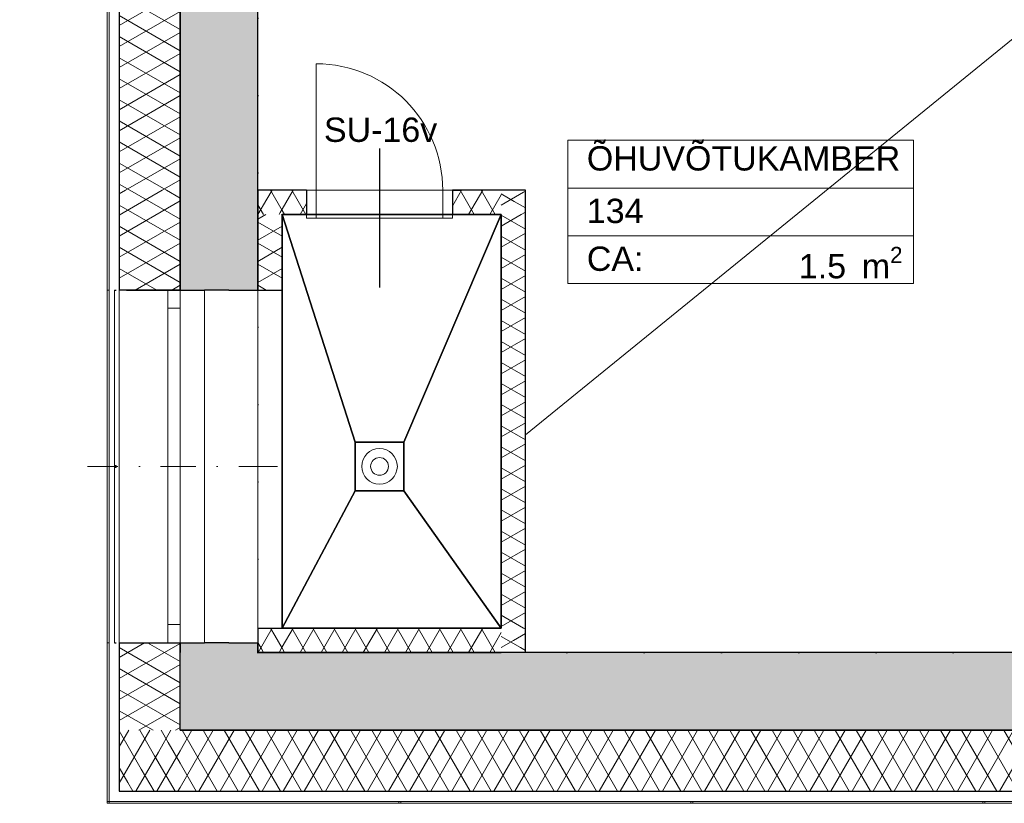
# Model space of a CAD drawing. Header units: millimetres. Extents: x -63554 to 200, y -19084 to 40052.
# Tile 2 of 120: x -57369 to -53322, y -490 to 2731. Entities that reach past the tile are written whole.
import ezdxf
from ezdxf.enums import TextEntityAlignment as Align

# ---------------------------------------------------------------- set-up
doc = ezdxf.new("R2010")
doc.units = ezdxf.units.MM
doc.header["$MEASUREMENT"] = 0
doc.set_wipeout_variables(frame=1)
for name, pattern in [('Dot & Dashed', [335.138881, 158.75, -88.194444, 0, -88.194437]), ('Dotted', [317.499995, 0, -317.499995]), ('Wipeout_Contour', [1000, 0, -1000])]:
    doc.linetypes.add(name, pattern=pattern)
for name, color, linetype in [('1241_Välisseinad', 7, 'Continuous'), ('Archicad Windows', 7, 'Continuous'), ('New_014_Ruumi netopind', 7, 'Continuous'), ('New_1235_Vahelaed', 7, 'Continuous'), ('New_1241_Välisseinad', 7, 'Continuous'), ('New_1311_Vaheseinad', 7, 'Continuous'), ('New_1321_Põranda kattetarindid', 7, 'Continuous'), ('New_Archicad Door Markers', 7, 'Continuous'), ('New_Archicad Doors', 7, 'Continuous'), ('New_Archicad Window Markers', 7, 'Continuous'), ('New_Archicad Windows', 7, 'Continuous')]:
    doc.layers.add(name, color=color, linetype=linetype)
for name, color, linetype, lineweight in [('1241_Välisseinad_Pen_No__1', 7, 'Continuous', 13), ('1241_Välisseinad_Pen_No__101', 252, 'Continuous', 13), ('1241_Välisseinad_Pen_No__41', 7, 'Continuous', 25), ('_trapid_Pen_No__141', 7, 'Continuous', 20), ('Archicad Windows_Pen_No__101', 252, 'Continuous', 13), ('New_1235_Vahelaed_Pen_No__41', 7, 'Continuous', 25), ('New_1241_Välisseinad_Pen_No__1', 7, 'Continuous', 13), ('New_1241_Välisseinad_Pen_No__101', 252, 'Continuous', 13), ('New_1241_Välisseinad_Pen_No__41', 7, 'Continuous', 25), ('New_1311_Vaheseinad_Pen_No__101', 252, 'Continuous', 13), ('New_1311_Vaheseinad_Pen_No__41', 7, 'Continuous', 25), ('New_1321_Põranda kattetarindid_Pen_No__41', 7, 'Continuous', 25), ('New_Archicad Door Markers_Pen_No__7', 7, 'Continuous', 35), ('New_Archicad Doors_Pen_No__101', 252, 'Continuous', 13), ('New_Archicad Window Markers_Pen_No__7', 7, 'Continuous', 35), ('New_Archicad Windows_Pen_No__101', 252, 'Continuous', 13), ('New_Archicad Zone Stamps_Pen_No__1', 7, 'Continuous', 13), ('New_Archicad Zone Stamps_Pen_No__7', 7, 'Continuous', 35)]:
    doc.layers.add(name, color=color, linetype=linetype, lineweight=lineweight)
doc.layers.add('New_Archicad Door Markers_Pen_No__5', color=7, linetype='Continuous', lineweight=25, true_color=0x40a5ff)
doc.styles.add('GENERATED_STYLE_1', font='arial.ttf')
doc.styles.add('GENERATED_STYLE_2', font='arial.ttf')
pattern_1 = [(150, (0, 0), (37.5, 64.95191), []), (210, (0, 0), (-37.5, 64.95191), [])]
pattern_2 = [(240, (0, 0), (-64.95191, 37.5), []), (300, (0, 0), (64.95191, 37.5), [])]
pattern_3 = [(60, (0, 0), (-64.95191, 37.5), []), (120, (0, 0), (64.95191, 37.5), [])]

# ---------------------------------------------------------------- blocks, each defined once
blk = doc.blocks.new('ÕHUVÕTUKAMBER_134_33_1', base_point=(-54405.5, 1940.8))
at = {"layer": 'New_Archicad Zone Stamps_Pen_No__1', "color": 7, "linetype": 'Continuous', "lineweight": 13}
for p, q in [((-53694.4, 2235.5), (-55116.5, 2235.5)), ((-55116.5, 2235.5), (-55116.5, 1646.2)), ((-55116.5, 2235.5), (-53694.4, 2235.5)), ((-55116.5, 2039), (-55116.5, 2235.5)), ((-53694.4, 1646.2), (-53694.4, 2235.5)), ((-53694.4, 2235.5), (-53694.4, 2039)), ((-53694.4, 2039), (-55116.5, 2039)), ((-55116.5, 2039), (-53694.4, 2039)), ((-55116.5, 1842.6), (-55116.5, 2039)), ((-53694.4, 2039), (-53694.4, 1842.6)), ((-53694.4, 1842.6), (-55116.5, 1842.6)), ((-55116.5, 1842.6), (-53694.4, 1842.6)), ((-55116.5, 1646.2), (-55116.5, 1842.6)), ((-53694.4, 1842.6), (-53694.4, 1646.2)), ((-55116.5, 1646.2), (-53694.4, 1646.2)), ((-53694.4, 1646.2), (-55116.5, 1646.2))]:
    blk.add_line(p, q, dxfattribs=at)
at = {"layer": 'New_Archicad Zone Stamps_Pen_No__7', "color": 7, "lineweight": 35, "insert": (-54166.3, 1797.4), "char_height": 100, "attachment_point": 1, "style": 'GENERATED_STYLE_2'}
blk.add_mtext('\\A1;{\\pql;\\pt0,350;\\fArial|b0|i0|c0|p0;\\W1.000000;1.5\\fArial|b0|i0|c0|p0;\\W1.000000;\\A1{\\H.66x;\\S^  ;}\\fArial|b0|i0|c0|p0;\\W1.000000; m\\fArial|b0|i0|c0|p0;\\W1.000000;\\A1{\\H.66x;\\S2^  ;}}', dxfattribs=at)
at = {"layer": 'New_Archicad Zone Stamps_Pen_No__7', "color": 7, "lineweight": 35, "style": 'GENERATED_STYLE_2'}
for tag, p in [('ROOM_NAME', (-55037.9, 2211.3)), ('DUMMY_861', (-53773, 2215.8)), ('ROOM_NUMBER', (-55037.9, 1995.3)), ('DUMMY_862', (-53773, 2019.4)), ('ceilingCode', (-55037.9, 1798.8))]:
    blk.add_attdef(tag, text='', height=100, dxfattribs=at).set_placement(p, align=Align.TOP_LEFT)
blk = doc.blocks.new('Slab_164_1', base_point=(-56390, 130))
at = {"layer": 'New_1321_Põranda kattetarindid_Pen_No__41', "color": 7, "linetype": 'Dotted', "lineweight": 25, "flags": 128}
for points in [[(-56390, 130), (-48400, 130), (-48400, 5830), (-49300, 5830), (-56390, 5830)], [(-56290, 1930), (-55390, 1930), (-55390, 230), (-56290, 230)]]:
    blk.add_lwpolyline(points, close=True, dxfattribs=at)
blk = doc.blocks.new('Slab_186_1', base_point=(-56290, 230))
at = {"layer": 'New_1235_Vahelaed_Pen_No__41', "color": 7, "linetype": 'Continuous', "lineweight": 25, "flags": 128}
blk.add_lwpolyline([(-56290, 230), (-55390, 230), (-55390, 1930), (-56290, 1930)], close=True, dxfattribs=at)
blk = doc.blocks.new('Slab_430_1', base_point=(-56290, 230))
at = {"layer": 'New_1321_Põranda kattetarindid_Pen_No__41', "color": 7, "linetype": 'Dotted', "lineweight": 25, "flags": 128}
blk.add_lwpolyline([(-56290, 230), (-55390, 230), (-55390, 1930), (-56290, 1930)], close=True, dxfattribs=at)
blk = doc.blocks.new('Wall_81_1', base_point=(-55390, 1930))
at = {"layer": 'New_1311_Vaheseinad_Pen_No__101', "linetype": 'Continuous', "lineweight": 13}
h = blk.add_hatch(dxfattribs=at)
h.set_pattern_fill('BATT_INSULATION_0001', color=252, style=0, pattern_type=2)
h.set_pattern_definition(pattern_1)
h.paths.add_polyline_path([(-55390, 1930), (-55290, 2030), (-55390, 2030)])
h = blk.add_hatch(dxfattribs=at)
h.set_pattern_fill('BATT_INSULATION_0001', color=252, style=0, pattern_type=2)
h.set_pattern_definition(pattern_1)
h.paths.add_polyline_path([(-55390, 1930), (-55290, 1930), (-55290, 2030)])
h = blk.add_hatch(dxfattribs=at)
h.set_pattern_fill('BATT_INSULATION_0001', color=252, style=0, pattern_type=2)
h.set_pattern_definition(pattern_1)
h.paths.add_polyline_path([(-55390, 1930), (-55390, 230), (-55290, 230), (-55290, 1930)])
h = blk.add_hatch(dxfattribs=at)
h.set_pattern_fill('BATT_INSULATION_0001', color=252, style=0, pattern_type=2)
h.set_pattern_definition(pattern_1)
h.paths.add_polyline_path([(-55390, 130), (-55290, 130), (-55390, 230)])
h = blk.add_hatch(dxfattribs=at)
h.set_pattern_fill('BATT_INSULATION_0001', color=252, style=0, pattern_type=2)
h.set_pattern_definition(pattern_1)
h.paths.add_polyline_path([(-55390, 230), (-55290, 130), (-55290, 230)])
at = {"layer": 'New_1311_Vaheseinad_Pen_No__41', "color": 7, "linetype": 'Continuous', "lineweight": 25, "flags": 128}
for points in [[(-55290, 2030), (-55390, 2030)], [(-55290, 130), (-55290, 2030)], [(-55390, 1930), (-55390, 230)], [(-55290, 130), (-55390, 130)]]:
    blk.add_lwpolyline(points, dxfattribs=at)
blk = doc.blocks.new('D Marker 26_14')
at = {"layer": 'New_Archicad Door Markers_Pen_No__5', "color": 161, "linetype": 'Continuous', "lineweight": 25, "true_color": 0x40a5ff}
blk.add_line((0, 171.4), (0, -400), dxfattribs=at)
at = {"layer": 'New_Archicad Door Markers_Pen_No__7', "color": 7, "lineweight": 35, "insert": (-228.6, 197.6), "char_height": 100, "attachment_point": 7, "style": 'GENERATED_STYLE_1'}
blk.add_mtext('\\A1;{\\pql;\\pt0;\\fArial|b0|i0|c0|p0;\\W1.000000;SU-16v\\fArial|b0|i0|c0|p0;\\W1.000000;\\fArial|b0|i0|c0|p0;\\W1.000000;\\fArial|b0|i0|c0|p0;\\W1.000000;}', dxfattribs=at)
blk = doc.blocks.new('Door 26[24]_1')
at = {"layer": 'New_Archicad Doors_Pen_No__101', "color": 252, "linetype": 'Continuous', "lineweight": 13}
for p, q in [((-56150, 2030), (-56150, 2550)), ((-56190, 2030), (-56227, 2030)), ((-56190, 2030), (-56227, 2030)), ((-56190, 2030), (-56150, 2030)), ((-56190, 1915), (-56190, 2030)), ((-56190, 2030), (-56190, 1930)), ((-56190, 2030), (-56190, 1930)), ((-55630, 2030), (-56150, 2030)), ((-56150, 2030), (-56150, 1915)), ((-55630, 1915), (-55630, 2030)), ((-55630, 2030), (-55590, 2030)), ((-55590, 2030), (-55590, 1915)), ((-55590, 2030), (-55590, 1930)), ((-55590, 2030), (-55590, 1930)), ((-55590, 2030), (-55553, 2030)), ((-55590, 2030), (-55553, 2030)), ((-56190, 1930), (-56227, 1930)), ((-56190, 1930), (-56227, 1930)), ((-56150, 1915), (-56190, 1915)), ((-56150, 1915), (-55630, 1915)), ((-55590, 1915), (-55630, 1915)), ((-55590, 1930), (-55553, 1930)), ((-55590, 1930), (-55553, 1930))]:
    blk.add_line(p, q, dxfattribs=at)
blk.add_arc((-56150, 2030), 520, 0, 90, dxfattribs=at)
at = {"layer": 'New_Archicad Door Markers', "color": 161, "lineweight": 25, "true_color": 0x40a5ff, "zscale": 1000}
blk.add_blockref('D Marker 26_14', (-55890, 2030), dxfattribs=at)
blk = doc.blocks.new('Wall_82_1', base_point=(-56290, 1930))
at = {"layer": 'New_1311_Vaheseinad_Pen_No__101', "linetype": 'Continuous', "lineweight": 13}
h = blk.add_hatch(dxfattribs=at)
h.set_pattern_fill('BATT_INSULATION_0001', color=252, style=0, pattern_type=2)
h.set_pattern_definition(pattern_2)
h.paths.add_polyline_path([(-56290, 1930), (-56390, 2030), (-56390, 1930)])
h = blk.add_hatch(dxfattribs=at)
h.set_pattern_fill('BATT_INSULATION_0001', color=252, style=0, pattern_type=2)
h.set_pattern_definition(pattern_2)
h.paths.add_polyline_path([(-56290, 2030), (-56390, 2030), (-56290, 1930)])
h = blk.add_hatch(dxfattribs=at)
h.set_pattern_fill('BATT_INSULATION_0001', color=252, style=0, pattern_type=2)
h.set_pattern_definition(pattern_2)
h.paths.add_polyline_path([(-56290, 1930), (-56190, 1930), (-56190, 2030), (-56290, 2030)])
h = blk.add_hatch(dxfattribs=at)
h.set_pattern_fill('BATT_INSULATION_0001', color=252, style=0, pattern_type=2)
h.set_pattern_definition(pattern_2)
h.paths.add_polyline_path([(-55390, 2030), (-55590, 2030), (-55590, 1930), (-55390, 1930)])
at = {"layer": 'New_1311_Vaheseinad_Pen_No__41', "color": 7, "linetype": 'Continuous', "lineweight": 25}
for p, q in [((-56190, 2030), (-56227, 2030)), ((-56190, 2030), (-56190, 1930)), ((-55590, 2030), (-55553, 2030)), ((-55590, 2030), (-55590, 1930)), ((-56190, 1930), (-56227, 1930)), ((-55590, 1930), (-55553, 1930))]:
    blk.add_line(p, q, dxfattribs=at)
at = {"layer": 'New_1311_Vaheseinad_Pen_No__41', "color": 7, "linetype": 'Continuous', "lineweight": 25, "flags": 128}
for points in [[(-56390, 2030), (-56390, 1930)], [(-56190, 2030), (-56390, 2030)], [(-55390, 2030), (-55590, 2030)], [(-56290, 1930), (-56190, 1930)], [(-55590, 1930), (-55390, 1930)]]:
    blk.add_lwpolyline(points, dxfattribs=at)
at = {"layer": 'New_Archicad Doors', "color": 252, "linetype": 'Continuous', "lineweight": 13}
blk.add_blockref('Door 26[24]_1', (0, 0), dxfattribs=at)
blk = doc.blocks.new('Wall_83_1', base_point=(-55390, 230))
at = {"layer": 'New_1311_Vaheseinad_Pen_No__101', "linetype": 'Continuous', "lineweight": 13}
h = blk.add_hatch(dxfattribs=at)
h.set_pattern_fill('BATT_INSULATION_0001', color=252, style=0, pattern_type=2)
h.set_pattern_definition(pattern_3)
h.paths.add_polyline_path([(-56390, 230), (-56390, 130), (-56290, 230)])
h = blk.add_hatch(dxfattribs=at)
h.set_pattern_fill('BATT_INSULATION_0001', color=252, style=0, pattern_type=2)
h.set_pattern_definition(pattern_3)
h.paths.add_polyline_path([(-56290, 230), (-56390, 130), (-56290, 130)])
h = blk.add_hatch(dxfattribs=at)
h.set_pattern_fill('BATT_INSULATION_0001', color=252, style=0, pattern_type=2)
h.set_pattern_definition(pattern_3)
h.paths.add_polyline_path([(-55390, 230), (-56290, 230), (-56290, 130), (-55390, 130)])
at = {"layer": 'New_1311_Vaheseinad_Pen_No__41', "color": 7, "linetype": 'Continuous', "lineweight": 25, "flags": 128}
for points in [[(-55390, 230), (-56290, 230)], [(-56390, 130), (-55390, 130)]]:
    blk.add_lwpolyline(points, dxfattribs=at)
blk = doc.blocks.new('Simple Window Opening[10]_1')
at = {"layer": 'New_Archicad Windows_Pen_No__101', "color": 252, "linetype": 'Continuous', "lineweight": 13}
for p, q in [((-56390, 1620), (-56290, 1620)), ((-56390, 1620), (-56390, 230)), ((-56290, 1620), (-56290, 230)), ((-56390, 230), (-56290, 230))]:
    blk.add_line(p, q, dxfattribs=at)
blk = doc.blocks.new('Wall_84_1', base_point=(-56290, 230))
at = {"layer": 'New_1311_Vaheseinad_Pen_No__101', "linetype": 'Continuous', "lineweight": 13}
h = blk.add_hatch(dxfattribs=at)
h.set_pattern_fill('BATT_INSULATION_0001', color=252, style=0, pattern_type=2)
h.set_pattern_definition([(330, (0, 0), (37.5, 64.95191), []), (30, (0, 0), (-37.5, 64.95191), [])])
h.paths.add_polyline_path([(-56290, 1930), (-56390, 1930), (-56390, 1620), (-56290, 1620)])
at = {"layer": 'New_1311_Vaheseinad_Pen_No__41', "color": 7, "linetype": 'Continuous', "lineweight": 25}
for p, q in [((-56390, 1620), (-56290, 1620)), ((-56390, 230), (-56290, 230))]:
    blk.add_line(p, q, dxfattribs=at)
at = {"layer": 'New_1311_Vaheseinad_Pen_No__41', "color": 7, "linetype": 'Continuous', "lineweight": 25, "flags": 128}
for points in [[(-56390, 1930), (-56390, 1620)], [(-56290, 1620), (-56290, 1930)], [(-56390, 230), (-56390, 130)]]:
    blk.add_lwpolyline(points, dxfattribs=at)
at = {"layer": 'New_Archicad Windows', "color": 252, "linetype": 'Continuous', "lineweight": 13}
blk.add_blockref('Simple Window Opening[10]_1', (0, 0), dxfattribs=at)
blk = doc.blocks.new('Wall Niche Rectangular 26[20]_1')
at = {"layer": 'New_Archicad Windows_Pen_No__101', "color": 252, "linetype": 'Continuous', "lineweight": 13}
blk.add_line((-54610, -490), (-54602, -490), dxfattribs=at)
at = {"layer": 'New_Archicad Windows_Pen_No__101', "color": 252, "linetype": 'Continuous', "lineweight": 13, "flags": 128}
blk.add_lwpolyline([(-54610, -490), (-54610, -482), (-54602, -482), (-54602, -490)], close=True, dxfattribs=at)
blk = doc.blocks.new('Wall Niche Rectangular 26[21]_1')
at = {"layer": 'New_Archicad Windows_Pen_No__101', "color": 252, "linetype": 'Continuous', "lineweight": 13}
blk.add_line((-53410, -490), (-53402, -490), dxfattribs=at)
at = {"layer": 'New_Archicad Windows_Pen_No__101', "color": 252, "linetype": 'Continuous', "lineweight": 13, "flags": 128}
blk.add_lwpolyline([(-53410, -490), (-53410, -482), (-53402, -482), (-53402, -490)], close=True, dxfattribs=at)
blk = doc.blocks.new('Wall Niche Rectangular 26[26]_1')
at = {"layer": 'New_Archicad Windows_Pen_No__101', "color": 252, "linetype": 'Continuous', "lineweight": 13}
blk.add_line((-57010, -490), (-48272, -490), dxfattribs=at)
at = {"layer": 'New_Archicad Windows_Pen_No__101', "color": 252, "linetype": 'Continuous', "lineweight": 13, "flags": 128}
blk.add_lwpolyline([(-57010, -490), (-57010, -482), (-48272, -482), (-48272, -490)], close=True, dxfattribs=at)
blk = doc.blocks.new('Wall Niche Rectangular 26[27]_1')
at = {"layer": 'New_Archicad Windows_Pen_No__101', "color": 252, "linetype": 'Continuous', "lineweight": 13}
blk.add_line((-57010, -490), (-48272, -490), dxfattribs=at)
at = {"layer": 'New_Archicad Windows_Pen_No__101', "color": 252, "linetype": 'Continuous', "lineweight": 13, "flags": 128}
blk.add_lwpolyline([(-57010, -490), (-57010, -482), (-48272, -482), (-48272, -490)], close=True, dxfattribs=at)
blk = doc.blocks.new('Wall_96_1', base_point=(-47980, -190))
at = {"layer": 'New_1241_Välisseinad_Pen_No__101', "linetype": 'Continuous', "lineweight": 13}
h = blk.add_hatch(dxfattribs=at)
h.set_pattern_fill('BATT_INSULATION_0001', color=252, style=0, pattern_type=2)
h.set_pattern_definition(pattern_2)
h.paths.add_polyline_path([(-48230, -190), (-55290, -190), (-55290, -440), (-48230, -440)])
at = {"layer": 'New_1241_Välisseinad_Pen_No__41', "color": 7, "linetype": 'Continuous', "lineweight": 25}
blk.add_line((-55290, -440), (-48230, -440), dxfattribs=at)
at = {"layer": 'New_1241_Välisseinad_Pen_No__41', "color": 7, "linetype": 'Continuous', "lineweight": 25, "flags": 128}
blk.add_lwpolyline([(-47980, -190), (-55290, -190)], dxfattribs=at)
at = {"layer": 'New_Archicad Windows', "color": 252, "linetype": 'Continuous', "lineweight": 13}
for name in ['Wall Niche Rectangular 26[26]_1', 'Wall Niche Rectangular 26[27]_1', 'Wall Niche Rectangular 26[20]_1', 'Wall Niche Rectangular 26[21]_1']:
    blk.add_blockref(name, (0, 0), dxfattribs=at)
blk = doc.blocks.new('Wall Niche Rectangular 26[219]_1')
at = {"layer": 'New_Archicad Windows_Pen_No__101', "color": 252, "linetype": 'Continuous', "lineweight": 13}
blk.add_line((-55810, -490), (-55802, -490), dxfattribs=at)
at = {"layer": 'New_Archicad Windows_Pen_No__101', "color": 252, "linetype": 'Continuous', "lineweight": 13, "flags": 128}
blk.add_lwpolyline([(-55810, -490), (-55810, -482), (-55802, -482), (-55802, -490)], close=True, dxfattribs=at)
blk = doc.blocks.new('Wall Niche Rectangular 26[220]_1')
at = {"layer": 'New_Archicad Windows_Pen_No__101', "color": 252, "linetype": 'Continuous', "lineweight": 13}
blk.add_line((-57010, -490), (-48242, -490), dxfattribs=at)
at = {"layer": 'New_Archicad Windows_Pen_No__101', "color": 252, "linetype": 'Continuous', "lineweight": 13, "flags": 128}
blk.add_lwpolyline([(-57010, -490), (-57010, -482), (-48242, -482), (-48242, -490)], close=True, dxfattribs=at)
blk = doc.blocks.new('Wall Niche Rectangular 26[221]_1')
at = {"layer": 'New_Archicad Windows_Pen_No__101', "color": 252, "linetype": 'Continuous', "lineweight": 13}
blk.add_line((-57010, -490), (-48242, -490), dxfattribs=at)
at = {"layer": 'New_Archicad Windows_Pen_No__101', "color": 252, "linetype": 'Continuous', "lineweight": 13, "flags": 128}
blk.add_lwpolyline([(-57010, -490), (-57010, -482), (-48242, -482), (-48242, -490)], close=True, dxfattribs=at)
blk = doc.blocks.new('Wall_146_1', base_point=(-55290, -190))
at = {"layer": 'New_1241_Välisseinad_Pen_No__101', "linetype": 'Continuous', "lineweight": 13}
h = blk.add_hatch(dxfattribs=at)
h.set_pattern_fill('BATT_INSULATION_0001', color=252, style=0, pattern_type=2)
h.set_pattern_definition(pattern_2)
h.paths.add_polyline_path([(-56710, -190), (-56960, -190), (-56960, -440)])
h = blk.add_hatch(dxfattribs=at)
h.set_pattern_fill('BATT_INSULATION_0001', color=252, style=0, pattern_type=2)
h.set_pattern_definition(pattern_2)
h.paths.add_polyline_path([(-56710, -190), (-56960, -440), (-56710, -440)])
h = blk.add_hatch(dxfattribs=at)
h.set_pattern_fill('BATT_INSULATION_0001', color=252, style=0, pattern_type=2)
h.set_pattern_definition(pattern_2)
h.paths.add_polyline_path([(-56710, -440), (-55290, -440), (-55290, -190), (-56710, -190)])
blk.add_hatch(color=252, dxfattribs=at).paths.add_polyline_path([(-57010, -490), (-57010, -490), (-57010, -490)])
at = {"layer": 'New_1241_Välisseinad_Pen_No__41', "color": 7, "linetype": 'Continuous', "lineweight": 25}
for p, q in [((-56960, -190), (-56960, -440)), ((-56960, -440), (-56710, -440)), ((-56710, -440), (-55290, -440))]:
    blk.add_line(p, q, dxfattribs=at)
at = {"layer": 'New_1241_Välisseinad_Pen_No__41', "color": 7, "linetype": 'Continuous', "lineweight": 25, "flags": 128}
for points in [[(-55290, -190), (-56710, -190)], [(-57010, -490), (-57010, -490)]]:
    blk.add_lwpolyline(points, dxfattribs=at)
at = {"layer": 'New_Archicad Windows', "color": 252, "linetype": 'Continuous', "lineweight": 13}
for name in ['Wall Niche Rectangular 26[220]_1', 'Wall Niche Rectangular 26[221]_1', 'Wall Niche Rectangular 26[219]_1']:
    blk.add_blockref(name, (0, 0), dxfattribs=at)
blk = doc.blocks.new('Wall_152_1', base_point=(-47650, 130))
at = {"layer": '1241_Välisseinad_Pen_No__101', "linetype": 'Continuous', "lineweight": 0, "true_color": 0x4c4c4c}
for points in [[(-56390, 130), (-56710, 130), (-56710, -190)], [(-56390, 130), (-56710, -190), (-56390, -190)], [(-56390, -190), (-47980, -190), (-47980, 130), (-56390, 130)]]:
    blk.add_hatch(color=251, dxfattribs=at).paths.add_polyline_path(points)
at = {"layer": '1241_Välisseinad_Pen_No__41', "color": 7, "linetype": 'Continuous', "lineweight": 25, "flags": 128}
for points in [[(-56710, -190), (-56710, 130)], [(-48400, 130), (-56390, 130)], [(-56710, -190), (-47980, -190)]]:
    blk.add_lwpolyline(points, dxfattribs=at)
blk = doc.blocks.new('Roof_25_1', base_point=(-55790, 995.1))
at = {"layer": 'New_1321_Põranda kattetarindid_Pen_No__41', "color": 7, "linetype": 'Continuous', "lineweight": 25, "flags": 128}
for points in [[(-56290, 1930), (-55390, 1930)], [(-55990, 995.1), (-56290, 1930)], [(-55390, 1930), (-55790, 995.1)], [(-55790, 995.1), (-55990, 995.1)]]:
    blk.add_lwpolyline(points, dxfattribs=at)
blk = doc.blocks.new('Roof_26_1', base_point=(-55790, 795))
at = {"layer": 'New_1321_Põranda kattetarindid_Pen_No__41', "color": 7, "linetype": 'Continuous', "lineweight": 25, "flags": 128}
for points in [[(-55790, 795), (-55790, 995), (-55390, 1930)], [(-55390, 1930), (-55390, 230)], [(-55390, 230), (-55790, 795)]]:
    blk.add_lwpolyline(points, dxfattribs=at)
blk = doc.blocks.new('Roof_27_1', base_point=(-55990, 795))
at = {"layer": 'New_1321_Põranda kattetarindid_Pen_No__41', "color": 7, "linetype": 'Continuous', "lineweight": 25, "flags": 128}
for points in [[(-56290, 230), (-55990, 795)], [(-55990, 795), (-55790, 795)], [(-55790, 795), (-55390, 230)], [(-55390, 230), (-56290, 230)]]:
    blk.add_lwpolyline(points, dxfattribs=at)
blk = doc.blocks.new('Roof_28_1', base_point=(-55990, 995))
at = {"layer": 'New_1321_Põranda kattetarindid_Pen_No__41', "color": 7, "linetype": 'Continuous', "lineweight": 25, "flags": 128}
for points in [[(-56290, 1930), (-55990, 995), (-55990, 795)], [(-56290, 230), (-56290, 1930)], [(-55990, 795), (-56290, 230)]]:
    blk.add_lwpolyline(points, dxfattribs=at)
blk = doc.blocks.new('Roof_29_1', base_point=(-55790, 995.1))
at = {"layer": 'New_1321_Põranda kattetarindid_Pen_No__41', "color": 7, "linetype": 'Continuous', "lineweight": 25, "flags": 128}
for points in [[(-55990, 995.1), (-55790, 995.1)], [(-55990, 795), (-55990, 995.1)], [(-55790, 995.1), (-55790, 795)], [(-55790, 795), (-55990, 795)]]:
    blk.add_lwpolyline(points, dxfattribs=at)
blk = doc.blocks.new('Opening_31_1')
at = {"color": 254, "linetype": 'Wipeout_Contour', "lineweight": 0, "ltscale": 228070.535398}
blk.add_wipeout([(-57002, 1620), (-57010, 1620), (-57010, 170), (-57002, 170)], dxfattribs=at).dxf.layer = 'New_1241_Välisseinad'
at = {"color": 254, "linetype": 'Wipeout_Contour', "lineweight": 0, "ltscale": 227386.675605}
blk.add_wipeout([(-56960, 170), (-56710, 170), (-56710, 1620), (-56960, 1620)], dxfattribs=at).dxf.layer = 'New_1241_Välisseinad'
at = {"layer": 'New_1241_Välisseinad_Pen_No__1', "color": 7, "linetype": 'Dot & Dashed', "lineweight": 13}
blk.add_line((-56630, 895), (-57090, 895), dxfattribs=at)
at = {"layer": 'New_1241_Välisseinad_Pen_No__1', "color": 7, "linetype": 'Continuous', "lineweight": 13, "flags": 128}
for points in [[(-57002, 1620), (-57010, 1620)], [(-56960, 1620), (-56960, 170)], [(-56710, 170), (-56710, 1620)], [(-57010, 170), (-57002, 170)]]:
    blk.add_lwpolyline(points, dxfattribs=at)
at = {"layer": 'New_1241_Välisseinad_Pen_No__41', "color": 7, "linetype": 'Continuous', "lineweight": 25, "flags": 128}
for points in [[(-56710, 1620), (-56960, 1620)], [(-56960, 170), (-56710, 170)]]:
    blk.add_lwpolyline(points, dxfattribs=at)
blk = doc.blocks.new('Opening_32_1')
at = {"color": 254, "linetype": 'Wipeout_Contour', "lineweight": 0, "ltscale": 226246.910888}
blk.add_wipeout([(-56390, 1620), (-56710, 1620), (-56710, 170), (-56390, 170)], dxfattribs=at).dxf.layer = '1241_Välisseinad'
at = {"layer": '1241_Välisseinad_Pen_No__1', "color": 7, "linetype": 'Dot & Dashed', "lineweight": 13}
blk.add_line((-56310, 895), (-56790, 895), dxfattribs=at)
at = {"layer": '1241_Välisseinad_Pen_No__1', "color": 7, "linetype": 'Continuous', "lineweight": 13, "flags": 128}
for points in [[(-56710, 1620), (-56710, 170)], [(-56390, 1620), (-56710, 1620)], [(-56390, 170), (-56390, 1620)], [(-56710, 170), (-56390, 170)]]:
    blk.add_lwpolyline(points, dxfattribs=at)
blk = doc.blocks.new('Wall Niche Rectangular 26[287]_1')
at = {"layer": 'New_Archicad Windows_Pen_No__101', "color": 252, "linetype": 'Continuous', "lineweight": 13}
blk.add_line((-57010, 5498), (-57010, -490), dxfattribs=at)
at = {"layer": 'New_Archicad Windows_Pen_No__101', "color": 252, "linetype": 'Continuous', "lineweight": 13, "flags": 128}
blk.add_lwpolyline([(-57010, 5498), (-57002, 5498), (-57002, -490), (-57010, -490)], close=True, dxfattribs=at)
blk = doc.blocks.new('Wall Niche Rectangular 26[288]_1')
at = {"layer": 'New_Archicad Windows_Pen_No__101', "color": 252, "linetype": 'Continuous', "lineweight": 13}
blk.add_line((-57010, 5498), (-57010, -490), dxfattribs=at)
at = {"layer": 'New_Archicad Windows_Pen_No__101', "color": 252, "linetype": 'Continuous', "lineweight": 13, "flags": 128}
blk.add_lwpolyline([(-57010, 5498), (-57002, 5498), (-57002, -490), (-57010, -490)], close=True, dxfattribs=at)
blk = doc.blocks.new('Wall_207_1', base_point=(-56710, -190))
at = {"layer": 'New_1241_Välisseinad_Pen_No__101', "linetype": 'Continuous', "lineweight": 13}
h = blk.add_hatch(dxfattribs=at)
h.set_pattern_fill('BATT_INSULATION_0001', color=252, style=0, pattern_type=2)
h.set_pattern_definition(pattern_1)
h.paths.add_polyline_path([(-56710, 2030), (-56960, 2030), (-56960, 1620), (-56710, 1620)])
h = blk.add_hatch(dxfattribs=at)
h.set_pattern_fill('BATT_INSULATION_0001', color=252, style=0, pattern_type=2)
h.set_pattern_definition(pattern_1)
h.paths.add_polyline_path([(-56960, -190), (-56710, -190), (-56710, 170), (-56960, 170)])
at = {"layer": 'New_1241_Välisseinad_Pen_No__41', "color": 7, "linetype": 'Continuous', "lineweight": 25}
for p, q in [((-56960, 2030), (-56960, 1620)), ((-56960, 170), (-56960, -190)), ((-56960, -190), (-56960, -440))]:
    blk.add_line(p, q, dxfattribs=at)
at = {"layer": 'New_1241_Välisseinad_Pen_No__41', "color": 7, "linetype": 'Continuous', "lineweight": 25, "flags": 128}
for points in [[(-56710, 1620), (-56710, 2030)], [(-56710, -190), (-56710, 170)]]:
    blk.add_lwpolyline(points, dxfattribs=at)
at = {"layer": 'New_Archicad Windows', "color": 252, "linetype": 'Continuous', "lineweight": 13}
for name in ['Wall Niche Rectangular 26[287]_1', 'Wall Niche Rectangular 26[288]_1']:
    blk.add_blockref(name, (0, 0), dxfattribs=at)
blk = doc.blocks.new('Wall Niche Rectangular 26[289]_1')
at = {"layer": 'New_Archicad Windows_Pen_No__101', "color": 252, "linetype": 'Continuous', "lineweight": 13}
blk.add_line((-57010, 2824), (-57010, 2816), dxfattribs=at)
at = {"layer": 'New_Archicad Windows_Pen_No__101', "color": 252, "linetype": 'Continuous', "lineweight": 13, "flags": 128}
blk.add_lwpolyline([(-57010, 2824), (-57002, 2824), (-57002, 2816), (-57010, 2816)], close=True, dxfattribs=at)
blk = doc.blocks.new('Wall Niche Rectangular 26[290]_1')
at = {"layer": 'New_Archicad Windows_Pen_No__101', "color": 252, "linetype": 'Continuous', "lineweight": 13}
blk.add_line((-57010, 4024), (-57010, 4016), dxfattribs=at)
at = {"layer": 'New_Archicad Windows_Pen_No__101', "color": 252, "linetype": 'Continuous', "lineweight": 13, "flags": 128}
blk.add_lwpolyline([(-57010, 4024), (-57002, 4024), (-57002, 4016), (-57010, 4016)], close=True, dxfattribs=at)
blk = doc.blocks.new('Wall Niche Rectangular 26[291]_1')
at = {"layer": 'New_Archicad Windows_Pen_No__101', "color": 252, "linetype": 'Continuous', "lineweight": 13}
blk.add_line((-57010, 5224), (-57010, 5216), dxfattribs=at)
at = {"layer": 'New_Archicad Windows_Pen_No__101', "color": 252, "linetype": 'Continuous', "lineweight": 13, "flags": 128}
blk.add_lwpolyline([(-57010, 5224), (-57002, 5224), (-57002, 5216), (-57010, 5216)], close=True, dxfattribs=at)
blk = doc.blocks.new('Wall Niche Rectangular 26[292]_1')
at = {"layer": 'New_Archicad Windows_Pen_No__101', "color": 252, "linetype": 'Continuous', "lineweight": 13}
blk.add_line((-57010, 5498), (-57010, -490), dxfattribs=at)
at = {"layer": 'New_Archicad Windows_Pen_No__101', "color": 252, "linetype": 'Continuous', "lineweight": 13, "flags": 128}
blk.add_lwpolyline([(-57010, 5498), (-57002, 5498), (-57002, -490), (-57010, -490)], close=True, dxfattribs=at)
blk = doc.blocks.new('Wall Niche Rectangular 26[293]_1')
at = {"layer": 'New_Archicad Windows_Pen_No__101', "color": 252, "linetype": 'Continuous', "lineweight": 13}
blk.add_line((-57010, 5498), (-57010, -490), dxfattribs=at)
at = {"layer": 'New_Archicad Windows_Pen_No__101', "color": 252, "linetype": 'Continuous', "lineweight": 13, "flags": 128}
blk.add_lwpolyline([(-57010, 5498), (-57002, 5498), (-57002, -490), (-57010, -490)], close=True, dxfattribs=at)
blk = doc.blocks.new('Wall_208_1', base_point=(-56710, 2030))
at = {"layer": 'New_1241_Välisseinad_Pen_No__101', "linetype": 'Continuous', "lineweight": 13}
h = blk.add_hatch(dxfattribs=at)
h.set_pattern_fill('BATT_INSULATION_0001', color=252, style=0, pattern_type=2)
h.set_pattern_definition(pattern_1)
h.paths.add_polyline_path([(-56710, 5540), (-56960, 5540), (-56960, 2030), (-56710, 2030)])
at = {"layer": 'New_1241_Välisseinad_Pen_No__41', "color": 7, "linetype": 'Continuous', "lineweight": 25}
for q in [(-56960, 5540), (-56960, 2030)]:
    blk.add_line((-56960, 5498), q, dxfattribs=at)
at = {"layer": 'New_1241_Välisseinad_Pen_No__41', "color": 7, "linetype": 'Continuous', "lineweight": 25, "flags": 128}
blk.add_lwpolyline([(-56710, 2030), (-56710, 5540)], dxfattribs=at)
at = {"layer": 'New_Archicad Windows', "color": 252, "linetype": 'Continuous', "lineweight": 13}
for name in ['Wall Niche Rectangular 26[292]_1', 'Wall Niche Rectangular 26[293]_1', 'Wall Niche Rectangular 26[291]_1', 'Wall Niche Rectangular 26[290]_1', 'Wall Niche Rectangular 26[289]_1']:
    blk.add_blockref(name, (0, 0), dxfattribs=at)
blk = doc.blocks.new('Wall_209_1', base_point=(-56390, 130))
at = {"layer": '1241_Välisseinad_Pen_No__101', "linetype": 'Continuous', "lineweight": 0, "true_color": 0x4c4c4c}
for points in [[(-56390, 6235), (-56710, 6235), (-56710, 6230), (-56390, 6230)], [(-56390, 6230), (-56710, 6230), (-56710, 1620), (-56390, 1620)], [(-56390, 170), (-56710, 170), (-56710, 130), (-56390, 130)]]:
    blk.add_hatch(color=251, dxfattribs=at).paths.add_polyline_path(points)
at = {"layer": '1241_Välisseinad_Pen_No__41', "color": 7, "linetype": 'Continuous', "lineweight": 25, "flags": 128}
for points in [[(-56710, 6230), (-56710, 1620)], [(-56390, 1620), (-56390, 6230)], [(-56710, 170), (-56710, 130)], [(-56390, 130), (-56390, 170)]]:
    blk.add_lwpolyline(points, dxfattribs=at)
blk = doc.blocks.new('W Marker 26_9')
at = {"layer": 'New_Archicad Window Markers_Pen_No__7', "color": 7, "lineweight": 35, "insert": (194.4, -790.9), "char_height": 100, "attachment_point": 7, "rotation": 180, "style": 'GENERATED_STYLE_1'}
blk.add_mtext('\\A1;{\\pql;\\pt0;\\fArial|b0|i0|c0|p0;\\W1.000000;VR-01\\fArial|b0|i0|c0|p0;\\W1.000000;\\fArial|b0|i0|c0|p0;\\W1.000000;\\fArial|b0|i0|c0|p0;\\W1.000000;}', dxfattribs=at)
blk = doc.blocks.new('Window 26[294]_1')
at = {"layer": 'New_Archicad Windows_Pen_No__101', "color": 252, "linetype": 'Continuous', "lineweight": 13}
for p, q in [((-56980, 170), (-56980, 1620)), ((-56980, 1620), (-56972, 1620)), ((-56980, 1620), (-56972, 1620)), ((-56980, 1620), (-56972, 1620)), ((-56930, 1620), (-56760, 1620)), ((-56930, 1620), (-56760, 1620)), ((-56930, 1620), (-56760, 1620)), ((-56760, 1620), (-56760, 1545)), ((-56760, 1620), (-56710, 1620)), ((-56760, 1620), (-56710, 1620)), ((-56710, 1545), (-56710, 1620)), ((-56710, 1620), (-56630, 1620)), ((-56710, 1620), (-56630, 1620)), ((-56630, 1620), (-56610, 1620)), ((-56630, 1620), (-56610, 1620)), ((-56610, 170), (-56610, 1620)), ((-56760, 1545), (-56710, 1545)), ((-56760, 1545), (-56760, 245)), ((-56710, 245), (-56710, 1545)), ((-56710, 245), (-56760, 245)), ((-56760, 245), (-56760, 170)), ((-56710, 170), (-56710, 245)), ((-56980, 170), (-56972, 170)), ((-56980, 170), (-56972, 170)), ((-56980, 170), (-56972, 170)), ((-56930, 170), (-56760, 170)), ((-56930, 170), (-56760, 170)), ((-56930, 170), (-56760, 170)), ((-56760, 170), (-56710, 170)), ((-56760, 170), (-56710, 170)), ((-56710, 170), (-56630, 170)), ((-56710, 170), (-56630, 170)), ((-56630, 170), (-56610, 170)), ((-56630, 170), (-56610, 170))]:
    blk.add_line(p, q, dxfattribs=at)
at = {"layer": 'New_Archicad Window Markers', "color": 7, "lineweight": 13, "zscale": 1000, "rotation": 270}
blk.add_blockref('W Marker 26_9', (-56610, 895), dxfattribs=at)
blk = doc.blocks.new('Wall Niche Rectangular 26[295]_1')
at = {"layer": 'New_Archicad Windows_Pen_No__101', "color": 252, "linetype": 'Continuous', "lineweight": 13}
blk.add_line((-56980, 899), (-56980, 891), dxfattribs=at)
at = {"layer": 'New_Archicad Windows_Pen_No__101', "color": 252, "linetype": 'Continuous', "lineweight": 13, "flags": 128}
blk.add_lwpolyline([(-56980, 899), (-56972, 899), (-56972, 891), (-56980, 891)], close=True, dxfattribs=at)
blk = doc.blocks.new('Wall_210_1', base_point=(-56610, 1620))
at = {"layer": 'New_1241_Välisseinad_Pen_No__41', "color": 7, "linetype": 'Continuous', "lineweight": 25}
for p, q in [((-56980, 1620), (-56972, 1620)), ((-56980, 1620), (-56972, 1620)), ((-56930, 1620), (-56760, 1620)), ((-56930, 1620), (-56760, 1620)), ((-56760, 1620), (-56710, 1620)), ((-56710, 1620), (-56630, 1620)), ((-56630, 1620), (-56610, 1620)), ((-56980, 170), (-56972, 170)), ((-56980, 170), (-56972, 170)), ((-56930, 170), (-56760, 170)), ((-56930, 170), (-56760, 170)), ((-56760, 170), (-56710, 170)), ((-56710, 170), (-56630, 170)), ((-56630, 170), (-56610, 170))]:
    blk.add_line(p, q, dxfattribs=at)
at = {"layer": 'New_Archicad Windows', "color": 252, "linetype": 'Continuous', "lineweight": 13}
for name in ['Window 26[294]_1', 'Wall Niche Rectangular 26[295]_1']:
    blk.add_blockref(name, (0, 0), dxfattribs=at)
blk = doc.blocks.new('Simple Window Opening[307]_1')
at = {"layer": 'Archicad Windows_Pen_No__101', "color": 252, "linetype": 'Continuous', "lineweight": 13}
for p, q in [((-56510, 1620), (-56610, 1620)), ((-56610, 170), (-56610, 1620)), ((-56510, 1620), (-56390, 1620)), ((-56390, 170), (-56390, 1620)), ((-56510, 170), (-56610, 170)), ((-56510, 170), (-56390, 170))]:
    blk.add_line(p, q, dxfattribs=at)
blk = doc.blocks.new('Wall_217_1', base_point=(-56390, 1620))
at = {"layer": '1241_Välisseinad_Pen_No__41', "color": 7, "linetype": 'Continuous', "lineweight": 25}
for p, q in [((-56510, 1620), (-56610, 1620)), ((-56510, 1620), (-56390, 1620)), ((-56510, 170), (-56610, 170)), ((-56510, 170), (-56390, 170))]:
    blk.add_line(p, q, dxfattribs=at)
at = {"layer": 'Archicad Windows', "color": 252, "linetype": 'Continuous', "lineweight": 13}
blk.add_blockref('Simple Window Opening[307]_1', (0, 0), dxfattribs=at)

msp = doc.modelspace()

# ---------------------------------------------------------------- linework, layer by layer
at = {"layer": '_trapid_Pen_No__141', "color": 7, "linetype": 'Continuous', "lineweight": 20, "flags": 128}
for points in [[(-56390, 5830), (-48400, 5830), (-48400, 130), (-56390, 130)], [(-55790, 995.1), (-55790, 795), (-55990, 795), (-55990, 995.1)]]:
    msp.add_lwpolyline(points, close=True, dxfattribs=at)
for points in [[(-50490, 4926.7), (-55290, 1024.3)], [(-55990, 995.1), (-56290, 1930)], [(-55790, 995.1), (-55390, 1930)], [(-55990, 795), (-56290, 230)], [(-55790, 795), (-55390, 230)]]:
    msp.add_lwpolyline(points, dxfattribs=at)
at = {"layer": '_trapid_Pen_No__141', "color": 7, "linetype": 'Continuous', "lineweight": 20}
for radius in [73.2, 36.6]:
    msp.add_circle((-55890, 895), radius, dxfattribs=at)
at = {"layer": 'New_014_Ruumi netopind', "color": 254, "linetype": 'Continuous', "lineweight": 0, "true_color": 0xfdf2d0, "flags": 128}
for points in [[(-48400, 130), (-48400, 3699.8), (-48400, 5830), (-50290, 5830), (-56390, 5830), (-56390, 2030), (-55290, 2030), (-55290, 130)], [(-55390, 230), (-55390, 1930), (-56290, 1930), (-56290, 230)]]:
    msp.add_lwpolyline(points, close=True, dxfattribs=at)

# ---------------------------------------------------------------- block references
at = {"layer": '1241_Välisseinad', "color": 7, "linetype": 'Continuous', "lineweight": 13}
msp.add_blockref('Opening_31_1', (0, 0), dxfattribs=at)
at = {"layer": '1241_Välisseinad', "color": 7, "lineweight": 25}
msp.add_blockref('Wall_152_1', (-47650, 130), dxfattribs=at)
at = {"layer": 'New_014_Ruumi netopind', "color": 252, "linetype": 'Continuous', "lineweight": 13}
msp.add_blockref('ÕHUVÕTUKAMBER_134_33_1', (-54405.5, 1940.8), dxfattribs=at).add_auto_attribs({'ROOM_NAME': 'ÕHUVÕTUKAMBER', 'ROOM_NUMBER': '134', 'ceilingCode': 'CA: '})
at = {"layer": 'New_1235_Vahelaed', "color": 7, "linetype": 'Continuous', "lineweight": 25}
msp.add_blockref('Slab_186_1', (-56290, 230), dxfattribs=at)
at = {"layer": 'New_1241_Välisseinad', "color": 7, "lineweight": 25}
for name, p in [('Wall_96_1', (-47980, -190)), ('Wall_146_1', (-55290, -190))]:
    msp.add_blockref(name, p, dxfattribs=at)
at = {"layer": 'New_1311_Vaheseinad', "color": 7, "lineweight": 25}
for name, p in [('Wall_82_1', (-56290, 1930)), ('Wall_81_1', (-55390, 1930)), ('Wall_84_1', (-56290, 230)), ('Wall_83_1', (-55390, 230))]:
    msp.add_blockref(name, p, dxfattribs=at)
at = {"layer": 'New_1321_Põranda kattetarindid', "color": 7, "linetype": 'Dotted', "lineweight": 25}
for name, p in [('Slab_164_1', (-56390, 130)), ('Slab_430_1', (-56290, 230))]:
    msp.add_blockref(name, p, dxfattribs=at)
at = {"layer": 'New_1321_Põranda kattetarindid', "color": 7, "linetype": 'Continuous', "lineweight": 25}
for name, p in [('Roof_25_1', (-55790, 995.1)), ('Roof_28_1', (-55990, 995)), ('Roof_26_1', (-55790, 795)), ('Roof_29_1', (-55790, 995.1)), ('Roof_27_1', (-55990, 795))]:
    msp.add_blockref(name, p, dxfattribs=at)

# ---------------------------------------------------------------- next in the draw order: block references
at = {"layer": '1241_Välisseinad', "color": 7, "linetype": 'Continuous', "lineweight": 13}
msp.add_blockref('Opening_32_1', (0, 0), dxfattribs=at)

# ---------------------------------------------------------------- next in the draw order: block references
at = {"layer": '1241_Välisseinad', "color": 7, "lineweight": 25}
for name, p in [('Wall_209_1', (-56390, 130)), ('Wall_217_1', (-56390, 1620))]:
    msp.add_blockref(name, p, dxfattribs=at)
at = {"layer": 'New_1241_Välisseinad', "color": 7, "lineweight": 25}
for name, p in [('Wall_208_1', (-56710, 2030)), ('Wall_207_1', (-56710, -190)), ('Wall_210_1', (-56610, 1620))]:
    msp.add_blockref(name, p, dxfattribs=at)

doc.saveas('drawing.dxf')
